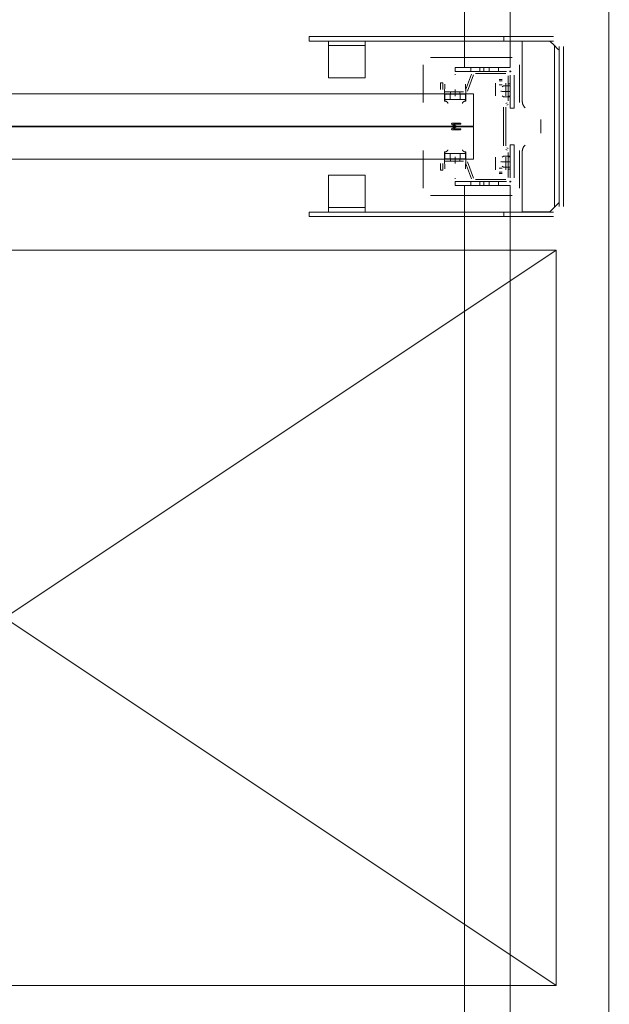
# Model space of a CAD drawing. Header units: millimetres. Extents: x -12989 to 357906, y -50379 to 30884.
# Tile 224 of 256: x 17358 to 18000, y 10456 to 11527. Entities that reach past the tile are written whole.
import ezdxf
from ezdxf.enums import TextEntityAlignment as Align

# ---------------------------------------------------------------- set-up
doc = ezdxf.new("R2010")
doc.units = ezdxf.units.MM
doc.header["$MEASUREMENT"] = 0
doc.linetypes.add('MITTE2', pattern=[112.5, 75, -12.5, 12.5, -12.5])
doc.layers.add('Nowe_A_WYM_ZEWNETRZNE', color=7, linetype='Continuous')
doc.layers.add('Nowe_Warstwa IFC.Import IFC', color=7, linetype='Continuous')
for name, color, linetype, lineweight in [('Nowe_A_WYM_ZEWNETRZNE_Nr_pióra__1', 7, 'Continuous', 13), ('Nowe_A_WYM_ZEWNETRZNE_Nr_pióra__45', 7, 'Continuous', 15), ('Nowe_A_WYM_ZEWNETRZNE_Nr_pióra__85', 7, 'Continuous', 13), ('Nowe_REGAŁY_Nr_pióra__18', 9, 'Continuous', 13), ('Nowe_Warstwa IFC.Import IFC_Nr_pióra__1', 7, 'Continuous', 13), ('Nowe_Warstwa IFC.Import IFC_Nr_pióra__4', 7, 'Continuous', 13)]:
    doc.layers.add(name, color=color, linetype=linetype, lineweight=lineweight)
doc.styles.add('STYL_AUTOMATYCZNY_2', font='arial.ttf')
doc.styles.add('STYL_AUTOMATYCZNY_3', font='arial.ttf')
doc.dimstyles.new('STYL_AUTOMATYCZNY__1', dxfattribs={"dimtxt": 139.999998, "dimasz": 71.25, "dimexe": 0.18, "dimexo": 0.0625, "dimgap": 0, "dimtad": 1, "dimtih": 1, "dimtoh": 1, "dimdec": 0, "dimlfac": 0.1, "dimzin": 0, "dimdsep": 46, "dimtxsty": 'STYL_AUTOMATYCZNY_3', "dimblk": 'ARROWHEAD_6', "dimblk1": 'ARROWHEAD_6', "dimblk2": 'ARROWHEAD_6', "dimcen": 0.09, "dimse1": 1, "dimse2": 1, "dimclrd": 7, "dimclre": 7, "dimclrt": 7, "dimadec": 0, "dimazin": 0, "dimtfac": 1, "dimtdec": 4, "dimtmove": 0, "dimatfit": 3, "dimfxl": 0, "dimtolj": 1, "dimtzin": 0, "dimarcsym": 0})
doc.dimstyles.new('STYL_AUTOMATYCZNY__2', dxfattribs={"dimtxt": 139.999998, "dimasz": 71.25, "dimexe": 0.18, "dimexo": 0.0625, "dimgap": 0, "dimtad": 1, "dimdec": 0, "dimlfac": 0.1, "dimzin": 0, "dimdsep": 46, "dimtxsty": 'STYL_AUTOMATYCZNY_3', "dimblk": 'ARROWHEAD_6', "dimblk1": 'ARROWHEAD_6', "dimblk2": 'ARROWHEAD_6', "dimcen": 0.09, "dimse1": 1, "dimse2": 1, "dimclrd": 7, "dimclre": 7, "dimclrt": 7, "dimadec": 0, "dimazin": 0, "dimtfac": 1, "dimtdec": 4, "dimtmove": 0, "dimatfit": 3, "dimfxl": 0, "dimtolj": 1, "dimtzin": 0, "dimarcsym": 0})

# ---------------------------------------------------------------- blocks, each defined once
blk = doc.blocks.new('Standardowy znacznik osi[100]_1', base_point=(17999.3, 17223.7))
at = {"layer": 'Nowe_Warstwa IFC.Import IFC_Nr_pióra__4', "color": 7, "linetype": 'Continuous', "lineweight": 13}
blk.add_line((17999.3, 17223.7), (17999.3, -2567.4), dxfattribs=at)
at = {"layer": 'Nowe_Warstwa IFC.Import IFC_Nr_pióra__1', "color": 7, "lineweight": 13, "style": 'STYL_AUTOMATYCZNY_2'}
for tag, p in [('AC_MarkerText_1_0', (17999.3, 17561.2)), ('AC_MarkerText_1_1', (17999.3, -2729.9))]:
    blk.add_attdef(tag, text='', height=175, rotation=360, dxfattribs=at).set_placement(p, align=Align.TOP_CENTER)
blk = doc.blocks.new('*D264')
at = {"layer": 'Nowe_A_WYM_ZEWNETRZNE_Nr_pióra__45', "color": 7, "linetype": 'Continuous', "lineweight": 15}
for p, q in [((5753.2, 15842.6), (5678.2, 15767.6)), ((36387.5, 15842.6), (36312.5, 15767.6))]:
    blk.add_line(p, q, dxfattribs=at)
at = {"layer": 'Nowe_A_WYM_ZEWNETRZNE_Nr_pióra__85', "color": 7, "linetype": 'Continuous', "lineweight": 13}
for p, q in [((5715.7, 15734.8), (5715.7, 15875.5)), ((36350, 15734.8), (36350, 15875.5)), ((5715.7, 15805.1), (36350, 15805.1))]:
    blk.add_line(p, q, dxfattribs=at)
at = {"layer": 'Nowe_A_WYM_ZEWNETRZNE_Nr_pióra__1', "color": 7, "lineweight": 13, "char_height": 140, "attachment_point": 7, "style": 'STYL_AUTOMATYCZNY_3'}
for s, insert in [('\\A1;{\\pql;\\fArial|b0|i0|c238|p0;\\W1.000000;3\xa0063}', (20685.9, 15833.1)), ('\\A1;{\\pql;\\fArial|b0|i0|c238|p0;\\W1.000000;15}', (36098.9, 15833.1))]:
    blk.add_mtext(s, dxfattribs=dict(at, insert=insert))
blk = doc.blocks.new('ARROWHEAD_6')
at = {"color": 0, "linetype": 'Continuous', "lineweight": 0}
for p, q in [((-0.5, -0.5), (0.5, 0.5)), ((0, 0), (-1, 0))]:
    blk.add_line(p, q, dxfattribs=at)
blk = doc.blocks.new('*D284')
at = {"layer": 'Nowe_A_WYM_ZEWNETRZNE_Nr_pióra__45', "color": 7, "linetype": 'Continuous', "lineweight": 15}
for p, q in [((5753.2, 13180.3), (5678.2, 13105.3)), ((36387.5, 13180.3), (36312.5, 13105.3))]:
    blk.add_line(p, q, dxfattribs=at)
at = {"layer": 'Nowe_A_WYM_ZEWNETRZNE_Nr_pióra__85', "color": 7, "linetype": 'Continuous', "lineweight": 13}
for p, q in [((5715.7, 13072.5), (5715.7, 13213.1)), ((36350, 13072.5), (36350, 13213.1)), ((5715.7, 13142.8), (36350, 13142.8))]:
    blk.add_line(p, q, dxfattribs=at)
at = {"layer": 'Nowe_A_WYM_ZEWNETRZNE_Nr_pióra__1', "color": 7, "lineweight": 13, "char_height": 140, "attachment_point": 7, "style": 'STYL_AUTOMATYCZNY_3'}
for s, insert in [('\\A1;{\\pql;\\fArial|b0|i0|c238|p0;\\W1.000000;3\xa0063}', (20685.9, 13170.8)), ('\\A1;{\\pql;\\fArial|b0|i0|c238|p0;\\W1.000000;15}', (36098.9, 13170.8))]:
    blk.add_mtext(s, dxfattribs=dict(at, insert=insert))
blk = doc.blocks.new('*D404')
at = {"layer": 'Nowe_A_WYM_ZEWNETRZNE_Nr_pióra__45', "color": 7, "linetype": 'Continuous', "lineweight": 15}
for p, q in [((1158.9, 14887.5), (1233.9, 14812.5)), ((1158.9, 7037.3), (1233.9, 6962.3))]:
    blk.add_line(p, q, dxfattribs=at)
at = {"layer": 'Nowe_A_WYM_ZEWNETRZNE_Nr_pióra__85', "color": 7, "linetype": 'Continuous', "lineweight": 13}
for p, q in [((1266.7, 14850), (1126.1, 14850)), ((1196.4, 6999.8), (1196.4, 14850)), ((1266.7, 6999.8), (1126.1, 6999.8))]:
    blk.add_line(p, q, dxfattribs=at)
at = {"layer": 'Nowe_A_WYM_ZEWNETRZNE_Nr_pióra__1', "color": 7, "lineweight": 13, "char_height": 140, "attachment_point": 7, "rotation": 90, "style": 'STYL_AUTOMATYCZNY_3'}
for s, insert in [('\\A1;{\\pql;\\fArial|b0|i0|c238|p0;\\W1.000000;15}', (1168.4, 14598.9)), ('\\A1;{\\pql;\\fArial|b0|i0|c238|p0;\\W1.000000;785}', (1168.4, 10658))]:
    blk.add_mtext(s, dxfattribs=dict(at, insert=insert))

msp = doc.modelspace()

# ---------------------------------------------------------------- linework, layer by layer
at = {"layer": 'Nowe_REGAŁY_Nr_pióra__18', "color": 9, "linetype": 'Continuous', "lineweight": 13}
for p, q in [((17842, 11475), (17842, 14167)), ((17892, 11475), (17892, 14167)), ((17673, 11504), (17673, 11509)), ((17939, 11509), (17673, 11509)), ((17939, 11504), (17673, 11504)), ((17694.2, 11504), (17694.2, 11502)), ((17734.2, 11502), (17734.2, 11504)), ((17885, 11509), (17885, 11504)), ((17905, 11504), (17905, 11438.5)), ((17935, 11504), (17940, 11499)), ((17694.2, 11499), (17694.2, 11502)), ((17694.2, 11499), (17734.2, 11499)), ((17694.2, 11499), (17694.2, 11493)), ((17694.2, 11493), (17694.2, 11467)), ((17734.2, 11502), (17734.2, 11499)), ((17734.2, 11493), (17734.2, 11499)), ((17734.2, 11467), (17734.2, 11493)), ((17943, 11496), (17940, 11499)), ((17940, 11499), (17940, 11323.2)), ((17943, 11496), (17945, 11494)), ((17945, 11324), (17945, 11498)), ((17950, 11324), (17950, 11498)), ((17805, 11486), (17894, 11486)), ((17805, 11486), (17894, 11486)), ((17797, 11437.1), (17797, 11478)), ((17797, 11437.1), (17797, 11478)), ((17892, 11475), (17832, 11475)), ((17832, 11471), (17832, 11475)), ((17832, 11471), (17888, 11471)), ((17849, 11471), (17849, 11475)), ((17854.1, 11471), (17887.2, 11471)), ((17854.1, 11471), (17887.2, 11471)), ((17859, 11471), (17859, 11475)), ((17863, 11471), (17863, 11475)), ((17869, 11471), (17869, 11475)), ((17879, 11471), (17879, 11475)), ((17892.9, 11471), (17891.1, 11471)), ((17892.9, 11471), (17891.1, 11471)), ((17892, 11470.1), (17892, 11471.9)), ((17892, 11470.1), (17892, 11471.9)), ((17902, 11478), (17902, 11437.1)), ((17902, 11478), (17902, 11437.1)), ((17694.2, 11464), (17694.2, 11467)), ((17694.2, 11464), (17734.2, 11464)), ((17734.2, 11467), (17734.2, 11464)), ((17831.8, 11467.5), (17832.2, 11467.5)), ((17831.8, 11467.5), (17832.2, 11467.5)), ((17843.3, 11450.4), (17849.7, 11467.9)), ((17843.3, 11450.4), (17849.7, 11467.9)), ((17851.8, 11467.1), (17845.4, 11449.6)), ((17851.8, 11467.1), (17845.4, 11449.6)), ((17887.2, 11468.7), (17854.1, 11468.7)), ((17887.2, 11468.7), (17854.1, 11468.7)), ((17879.9, 11462.1), (17883.1, 11462.1)), ((17879.9, 11462.1), (17883.1, 11462.1)), ((17880, 11460.7), (17883, 11460.7)), ((17880, 11460.7), (17883, 11460.7)), ((17889.7, 11439), (17889.7, 11466.2)), ((17889.7, 11439), (17889.7, 11466.2)), ((17892, 11467), (17892, 11431)), ((17892, 11466.2), (17892, 11439)), ((17892, 11466.2), (17892, 11439)), ((17896, 11431), (17896, 11467)), ((17816.2, 11458.5), (17818.5, 11458.5)), ((17816.2, 11451.2), (17816.2, 11458.5)), ((17816.2, 11458.5), (17818.5, 11458.5)), ((17816.2, 11451.2), (17816.2, 11458.5)), ((17818.5, 11458.5), (17818.5, 11451.2)), ((17818.5, 11458.5), (17818.5, 11451.2)), ((17820.5, 11446.2), (17820.9, 11457)), ((17820.5, 11446.2), (17820.9, 11457)), ((17843.1, 11457), (17843.5, 11446.2)), ((17843.1, 11457), (17843.5, 11446.2)), ((17875.9, 11445.9), (17875.9, 11458.1)), ((17875.9, 11445.9), (17875.9, 11458.1)), ((17876, 11457.9), (17876, 11453.7)), ((17876, 11457.9), (17876, 11453.7)), ((17876, 11447.1), (17876, 11453.7)), ((17876, 11447.1), (17876, 11453.7)), ((17880, 11456.5), (17883, 11456.5)), ((17880, 11456.5), (17883, 11456.5)), ((17882.1, 11449.9), (17882.1, 11448.6)), ((17883.1, 11454.3), (17884.5, 11455.3)), ((17892, 11449.2), (17883.2, 11449.2)), ((17892, 11455.3), (17884.5, 11455.3)), ((17887, 11453.7), (17887, 11457.9)), ((17887, 11453.7), (17887, 11457.9)), ((17887, 11453.7), (17887, 11447.1)), ((17887, 11453.7), (17887, 11447.1)), ((17887.1, 11458.1), (17887.1, 11445.9)), ((17887.1, 11458.1), (17887.1, 11445.9)), ((17889.7, 11457.5), (17892, 11457.5)), ((17889.7, 11457.5), (17892, 11457.5)), ((17820.5, 11439.7), (17820.5, 11446.2)), ((17820.5, 11446.2), (17820.5, 11446.2)), ((17820.5, 11439.7), (17820.5, 11446.2)), ((17820.5, 11446.2), (17820.5, 11446.2)), ((17820.5, 11442), (17820.5, 11438.6)), ((17820.5, 11442), (17820.5, 11438.6)), ((17820.6, 11440.5), (17820.6, 11446.2)), ((17821, 11446.2), (17820.6, 11446.2)), ((17820.6, 11440.5), (17820.6, 11446.2)), ((17821, 11446.2), (17820.6, 11446.2)), ((17821, 11440.2), (17820.6, 11440.2)), ((17821, 11440.2), (17820.6, 11440.2)), ((17821, 11448.7), (17841, 11448.7)), ((17821, 11448.7), (17841, 11448.7)), ((17841, 11446.5), (17821, 11446.5)), ((17841, 11446.5), (17821, 11446.5)), ((17821, 11446.2), (17831.9, 11446.2)), ((17821, 11446.2), (17831.9, 11446.2)), ((17831.9, 11440.2), (17821, 11440.2)), ((17831.9, 11440.2), (17821, 11440.2)), ((17826.5, 11446.2), (17826.5, 11440.2)), ((17826.5, 11446.2), (17826.5, 11440.2)), ((17826.8, 11446.5), (17826.8, 11448.7)), ((17826.8, 11446.5), (17826.8, 11448.7)), ((17832.1, 11446.2), (17831.9, 11446.2)), ((17832.1, 11446.2), (17831.9, 11446.2)), ((17832.1, 11440.2), (17831.9, 11440.2)), ((17832.1, 11440.2), (17831.9, 11440.2)), ((17832.1, 11446.2), (17843, 11446.2)), ((17832.1, 11446.2), (17843, 11446.2)), ((17843, 11440.2), (17832.1, 11440.2)), ((17843, 11440.2), (17832.1, 11440.2)), ((17837.1, 11446.5), (17837.1, 11448.7)), ((17837.1, 11446.5), (17837.1, 11448.7)), ((17837.5, 11446.2), (17837.5, 11440.2)), ((17837.5, 11446.2), (17837.5, 11440.2)), ((17843.4, 11446.2), (17843, 11446.2)), ((17843.4, 11446.2), (17843, 11446.2)), ((17843.4, 11440.2), (17843, 11440.2)), ((17843.4, 11440.2), (17843, 11440.2)), ((17843.4, 11446.2), (17843.4, 11440.5)), ((17843.4, 11446.2), (17843.4, 11440.5)), ((17843.5, 11446.2), (17843.5, 11446.2)), ((17843.5, 11446.2), (17843.5, 11439.7)), ((17843.5, 11446.2), (17843.5, 11446.2)), ((17843.5, 11446.2), (17843.5, 11439.7)), ((17843.5, 11438.6), (17843.5, 11442)), ((17843.5, 11438.6), (17843.5, 11442)), ((17876, 11445.9), (17875.9, 11445.9)), ((17876, 11445.9), (17875.9, 11445.9)), ((17876, 11444.3), (17876, 11447.1)), ((17876, 11444.3), (17876, 11447.1)), ((17876, 11444.2), (17876, 11445.9)), ((17876, 11444.2), (17876, 11445.9)), ((17876, 11444.3), (17876, 11444.2)), ((17876, 11444.3), (17876, 11444.2)), ((17876, 11444.2), (17876, 11444.2)), ((17876, 11444.2), (17876, 11444.2)), ((17884.5, 11443.2), (17883.1, 11444.2)), ((17892, 11443.2), (17884.5, 11443.2)), ((17887, 11444.3), (17887, 11447.1)), ((17887, 11444.3), (17887, 11447.1)), ((17887, 11445.9), (17887, 11444.2)), ((17887.1, 11445.9), (17887, 11445.9)), ((17887, 11445.9), (17887, 11444.2)), ((17887.1, 11445.9), (17887, 11445.9)), ((17887, 11444.2), (17887, 11444.3)), ((17887, 11444.2), (17887, 11444.3)), ((17887, 11444.2), (17887, 11444.2)), ((17887, 11444.2), (17887, 11444.2)), ((17892, 11444), (17889.7, 11444)), ((17892, 11444), (17889.7, 11444)), ((17892, 11443.5), (17889.7, 11443.5)), ((17892, 11443.5), (17889.7, 11443.5)), ((17884.7, 11390), (17884.7, 11432)), ((17884.7, 11390), (17884.7, 11432)), ((17887, 11432), (17887, 11390)), ((17887, 11432), (17887, 11390)), ((17887.1, 11436.1), (17888.5, 11436.9)), ((17887.1, 11436.1), (17888.5, 11436.9)), ((17889.6, 11434.9), (17888.2, 11434.1)), ((17889.6, 11434.9), (17888.2, 11434.1)), ((17896, 11431), (17892, 11431)), ((17925, 11418.6), (17925, 11403.6)), ((17832.1, 11411), (17828.2, 11413.6)), ((17832.1, 11411), (17828.2, 11413.6)), ((17828.3, 11408.4), (17832.1, 11411)), ((17828.3, 11408.4), (17832.1, 11411)), ((17828.5, 11414.5), (17837.5, 11414.5)), ((17828.5, 11414.5), (17837.5, 11414.5)), ((17837.5, 11407.5), (17828.5, 11407.5)), ((17837.5, 11407.5), (17828.5, 11407.5)), ((17830.1, 11413.5), (17833.2, 11411.5)), ((17837.5, 11413.5), (17830.1, 11413.5)), ((17830.1, 11413.5), (17833.2, 11411.5)), ((17837.5, 11413.5), (17830.1, 11413.5)), ((17833.2, 11410.5), (17830.1, 11408.5)), ((17833.2, 11410.5), (17830.1, 11408.5)), ((17830.1, 11408.5), (17837.5, 11408.5)), ((17830.1, 11408.5), (17837.5, 11408.5)), ((17888.5, 11385.1), (17887.1, 11385.9)), ((17888.5, 11385.1), (17887.1, 11385.9)), ((17888.2, 11387.9), (17889.6, 11387.1)), ((17888.2, 11387.9), (17889.6, 11387.1)), ((17892, 11355), (17892, 11391)), ((17896, 11391), (17892, 11391)), ((17896, 11391), (17896, 11355)), ((17797, 11344), (17797, 11384.8)), ((17797, 11344), (17797, 11384.8)), ((17820.5, 11375.7), (17820.5, 11382.2)), ((17820.5, 11375.7), (17820.5, 11382.2)), ((17820.5, 11375.7), (17820.5, 11375.7)), ((17820.9, 11365), (17820.5, 11375.7)), ((17820.5, 11375.7), (17820.5, 11375.7)), ((17820.9, 11365), (17820.5, 11375.7)), ((17820.6, 11381.7), (17820.6, 11375.7)), ((17821, 11381.7), (17820.6, 11381.7)), ((17820.6, 11381.7), (17820.6, 11375.7)), ((17821, 11381.7), (17820.6, 11381.7)), ((17821, 11375.7), (17820.6, 11375.7)), ((17821, 11375.7), (17820.6, 11375.7)), ((17821, 11381.7), (17831.9, 11381.7)), ((17821, 11381.7), (17831.9, 11381.7)), ((17831.9, 11375.7), (17821, 11375.7)), ((17831.9, 11375.7), (17821, 11375.7)), ((17821, 11375.5), (17841, 11375.5)), ((17821, 11375.5), (17841, 11375.5)), ((17826.5, 11375.7), (17826.5, 11381.7)), ((17826.5, 11375.7), (17826.5, 11381.7)), ((17826.8, 11373.2), (17826.8, 11375.5)), ((17826.8, 11373.2), (17826.8, 11375.5)), ((17832.1, 11381.7), (17831.9, 11381.7)), ((17832.1, 11381.7), (17831.9, 11381.7)), ((17832.1, 11375.7), (17831.9, 11375.7)), ((17832.1, 11375.7), (17831.9, 11375.7)), ((17832.1, 11381.7), (17843, 11381.7)), ((17832.1, 11381.7), (17843, 11381.7)), ((17843, 11375.7), (17832.1, 11375.7)), ((17843, 11375.7), (17832.1, 11375.7)), ((17837.1, 11373.2), (17837.1, 11375.5)), ((17837.1, 11373.2), (17837.1, 11375.5)), ((17837.5, 11375.7), (17837.5, 11381.7)), ((17837.5, 11375.7), (17837.5, 11381.7)), ((17843.4, 11381.7), (17843, 11381.7)), ((17843.4, 11381.7), (17843, 11381.7)), ((17843.4, 11375.7), (17843, 11375.7)), ((17843.4, 11375.7), (17843, 11375.7)), ((17843.5, 11375.7), (17843.1, 11365)), ((17843.5, 11375.7), (17843.1, 11365)), ((17843.4, 11381.5), (17843.4, 11375.7)), ((17843.4, 11381.5), (17843.4, 11375.7)), ((17843.5, 11380), (17843.5, 11383.4)), ((17843.5, 11380), (17843.5, 11383.4)), ((17843.5, 11382.2), (17843.5, 11375.7)), ((17843.5, 11382.2), (17843.5, 11375.7)), ((17843.5, 11375.7), (17843.5, 11375.7)), ((17843.5, 11375.7), (17843.5, 11375.7)), ((17875.9, 11363.9), (17875.9, 11376.1)), ((17875.9, 11376.1), (17876, 11376.1)), ((17875.9, 11363.9), (17875.9, 11376.1)), ((17875.9, 11376.1), (17876, 11376.1)), ((17876, 11376.1), (17876, 11377.7)), ((17876, 11377.7), (17876, 11377.7)), ((17876, 11377.7), (17876, 11374.9)), ((17876, 11377.7), (17876, 11377.7)), ((17876, 11376.1), (17876, 11377.7)), ((17876, 11377.7), (17876, 11377.7)), ((17876, 11377.7), (17876, 11374.9)), ((17876, 11377.7), (17876, 11377.7)), ((17876, 11374.9), (17876, 11368.3)), ((17876, 11374.9), (17876, 11368.3)), ((17884.5, 11378.8), (17883.1, 11377.8)), ((17892, 11378.8), (17884.5, 11378.8)), ((17887, 11377.7), (17887, 11376.1)), ((17887, 11377.7), (17887, 11377.7)), ((17887, 11377.7), (17887, 11374.9)), ((17887, 11377.7), (17887, 11377.7)), ((17887, 11377.7), (17887, 11376.1)), ((17887, 11377.7), (17887, 11377.7)), ((17887, 11377.7), (17887, 11374.9)), ((17887, 11377.7), (17887, 11377.7)), ((17887, 11376.1), (17887.1, 11376.1)), ((17887, 11376.1), (17887.1, 11376.1)), ((17887, 11368.3), (17887, 11374.9)), ((17887, 11368.3), (17887, 11374.9)), ((17887.1, 11376.1), (17887.1, 11363.9)), ((17887.1, 11376.1), (17887.1, 11363.9)), ((17889.7, 11355.7), (17889.7, 11382.9)), ((17889.7, 11355.7), (17889.7, 11382.9)), ((17889.7, 11378.5), (17892, 11378.5)), ((17889.7, 11378.5), (17892, 11378.5)), ((17889.7, 11378), (17892, 11378)), ((17889.7, 11378), (17892, 11378)), ((17892, 11382.9), (17892, 11355.7)), ((17892, 11382.9), (17892, 11355.7)), ((17902, 11384.8), (17902, 11344)), ((17902, 11384.8), (17902, 11344)), ((17905, 11383.6), (17905, 11318.2)), ((17816.2, 11363.5), (17816.2, 11370.7)), ((17816.2, 11363.5), (17816.2, 11370.7)), ((17818.5, 11370.7), (17818.5, 11363.5)), ((17818.5, 11370.7), (17818.5, 11363.5)), ((17841, 11373.2), (17821, 11373.2)), ((17841, 11373.2), (17821, 11373.2)), ((17849.7, 11354.1), (17843.3, 11371.6)), ((17849.7, 11354.1), (17843.3, 11371.6)), ((17845.4, 11372.4), (17851.8, 11354.9)), ((17845.4, 11372.4), (17851.8, 11354.9)), ((17876, 11368.3), (17876, 11364.1)), ((17876, 11368.3), (17876, 11364.1)), ((17880, 11365.5), (17883, 11365.5)), ((17880, 11365.5), (17883, 11365.5)), ((17882.1, 11372.1), (17882.1, 11373.4)), ((17883.1, 11367.7), (17884.5, 11366.7)), ((17892, 11372.7), (17883.2, 11372.7)), ((17892, 11366.7), (17884.5, 11366.7)), ((17887, 11364.1), (17887, 11368.3)), ((17887, 11364.1), (17887, 11368.3)), ((17892, 11364.5), (17889.7, 11364.5)), ((17892, 11364.5), (17889.7, 11364.5)), ((17694.2, 11355), (17694.2, 11358)), ((17734.2, 11358), (17694.2, 11358)), ((17694.2, 11355), (17694.2, 11329)), ((17734.2, 11358), (17734.2, 11355)), ((17734.2, 11329), (17734.2, 11355)), ((17818.5, 11363.5), (17816.2, 11363.5)), ((17818.5, 11363.5), (17816.2, 11363.5)), ((17832.2, 11354.4), (17831.8, 11354.4)), ((17832.2, 11354.4), (17831.8, 11354.4)), ((17854.1, 11353.2), (17887.2, 11353.2)), ((17854.1, 11353.2), (17887.2, 11353.2)), ((17883.1, 11359.9), (17879.9, 11359.9)), ((17883.1, 11359.9), (17879.9, 11359.9)), ((17880, 11361.2), (17883, 11361.2)), ((17880, 11361.2), (17883, 11361.2)), ((17832, 11351), (17888, 11351)), ((17832, 11351), (17832, 11347)), ((17892, 11347), (17832, 11347)), ((17842, 8655), (17842, 11347)), ((17849, 11351), (17849, 11347)), ((17887.2, 11351), (17854.1, 11351)), ((17887.2, 11351), (17854.1, 11351)), ((17859, 11351), (17859, 11347)), ((17863, 11351), (17863, 11347)), ((17869, 11351), (17869, 11347)), ((17879, 11351), (17879, 11347)), ((17892.9, 11351), (17891.1, 11351)), ((17892.9, 11351), (17891.1, 11351)), ((17892, 11350.1), (17892, 11351.9)), ((17892, 11350.1), (17892, 11351.9)), ((17892, 8655), (17892, 11347)), ((17894, 11336), (17805, 11336)), ((17894, 11336), (17805, 11336)), ((17694.2, 11329), (17694.2, 11323)), ((17694.2, 11320), (17694.2, 11323)), ((17734.2, 11323), (17694.2, 11323)), ((17734.2, 11323), (17734.2, 11329)), ((17734.2, 11323), (17734.2, 11320)), ((17940, 11323.2), (17935, 11318.2)), ((17940, 11323.2), (17943, 11326.2)), ((17945, 11328.2), (17943, 11326.2)), ((17673, 11318), (17673, 11313)), ((17673, 11318), (17939, 11318)), ((17939, 11313), (17673, 11313)), ((17694.2, 11320), (17694.2, 11318)), ((17734.2, 11318), (17734.2, 11320)), ((17885, 11318), (17885, 11313)), ((17908, 11318.2), (17905, 11318.2)), ((17908, 11318.2), (17934, 11318.2)), ((17934, 11318.2), (17935, 11318.2)), ((17892, 11051), (17892, 10957.2))]:
    msp.add_line(p, q, dxfattribs=at)
at = {"layer": 'Nowe_REGAŁY_Nr_pióra__18', "color": 9, "linetype": 'MITTE2', "lineweight": 13}
for p, q in [((17832, 11444), (17832, 11451.2)), ((17832, 11444), (17832, 11451.2)), ((17832, 11370.7), (17832, 11378)), ((17832, 11370.7), (17832, 11378))]:
    msp.add_line(p, q, dxfattribs=at)
at = {"layer": 'Nowe_REGAŁY_Nr_pióra__18', "color": 9, "linetype": 'Continuous', "lineweight": 13}
for points in [[(16832, 11411.5), (16832, 11446.5), (17852, 11446.5), (17852, 11411.5)], [(16832, 11411.5), (16832, 11446.5), (17852, 11446.5), (17852, 11411.5)], [(16832, 11375.5), (16832, 11410.5), (17852, 11410.5), (17852, 11375.5)], [(16832, 11375.5), (16832, 11410.5), (17852, 11410.5), (17852, 11375.5)]]:
    msp.add_lwpolyline(points, close=True, dxfattribs=at)
at = {"layer": 'Nowe_REGAŁY_Nr_pióra__18', "color": 9, "linetype": 'Continuous', "lineweight": 13, "flags": 128}
for points in [[(17820.6, 11446.2), (17820.6, 11446.2), (17820.6, 11446.2), (17820.6, 11446.1), (17820.6, 11446.1), (17820.6, 11446), (17820.6, 11445.9), (17820.6, 11445.7), (17820.6, 11445.6), (17820.6, 11445.5), (17820.6, 11445.3), (17820.6, 11445.1), (17820.6, 11444.9), (17820.6, 11444.7), (17820.6, 11444.5), (17820.6, 11444.3), (17820.6, 11444), (17820.5, 11443.8), (17820.5, 11443.5), (17820.5, 11443.2), (17820.5, 11442.9), (17820.5, 11442.6), (17820.5, 11442.3), (17820.5, 11442)], [(17820.6, 11446.2), (17820.6, 11446.2), (17820.6, 11446.2), (17820.6, 11446.1), (17820.6, 11446.1), (17820.6, 11446), (17820.6, 11445.9), (17820.6, 11445.7), (17820.6, 11445.6), (17820.6, 11445.5), (17820.6, 11445.3), (17820.6, 11445.1), (17820.6, 11444.9), (17820.6, 11444.7), (17820.6, 11444.5), (17820.6, 11444.3), (17820.6, 11444), (17820.5, 11443.8), (17820.5, 11443.5), (17820.5, 11443.2), (17820.5, 11442.9), (17820.5, 11442.6), (17820.5, 11442.3), (17820.5, 11442)], [(17820.5, 11438.6), (17820.5, 11438.7), (17820.5, 11438.8), (17820.5, 11438.9), (17820.5, 11439), (17820.5, 11439.2), (17820.5, 11439.3), (17820.6, 11439.4), (17820.6, 11439.5), (17820.6, 11439.6), (17820.6, 11439.6), (17820.6, 11439.7), (17820.6, 11439.8), (17820.6, 11439.9), (17820.6, 11439.9), (17820.6, 11440), (17820.6, 11440), (17820.6, 11440.1), (17820.6, 11440.1), (17820.6, 11440.2), (17820.6, 11440.2), (17820.6, 11440.2), (17820.6, 11440.2), (17820.6, 11440.2)], [(17820.5, 11438.6), (17820.5, 11438.7), (17820.5, 11438.8), (17820.5, 11438.9), (17820.5, 11439), (17820.5, 11439.2), (17820.5, 11439.3), (17820.6, 11439.4), (17820.6, 11439.5), (17820.6, 11439.6), (17820.6, 11439.6), (17820.6, 11439.7), (17820.6, 11439.8), (17820.6, 11439.9), (17820.6, 11439.9), (17820.6, 11440), (17820.6, 11440), (17820.6, 11440.1), (17820.6, 11440.1), (17820.6, 11440.2), (17820.6, 11440.2), (17820.6, 11440.2), (17820.6, 11440.2), (17820.6, 11440.2)], [(17820.5, 11438.6), (17820.8, 11438.5), (17821, 11438.5), (17821.2, 11438.5), (17821.4, 11438.5), (17821.6, 11438.4), (17821.9, 11438.4), (17822.1, 11438.3), (17822.3, 11438.3), (17822.4, 11438.2), (17822.6, 11438.1), (17822.8, 11438), (17823, 11437.9), (17823.1, 11437.8), (17823.3, 11437.7), (17823.4, 11437.6), (17823.5, 11437.5), (17823.6, 11437.3), (17823.7, 11437.2), (17823.8, 11437), (17823.9, 11436.9), (17823.9, 11436.7), (17824, 11436.6), (17824, 11436.4), (17824, 11436.2)], [(17820.5, 11438.6), (17820.8, 11438.5), (17821, 11438.5), (17821.2, 11438.5), (17821.4, 11438.5), (17821.6, 11438.4), (17821.9, 11438.4), (17822.1, 11438.3), (17822.3, 11438.3), (17822.4, 11438.2), (17822.6, 11438.1), (17822.8, 11438), (17823, 11437.9), (17823.1, 11437.8), (17823.3, 11437.7), (17823.4, 11437.6), (17823.5, 11437.5), (17823.6, 11437.3), (17823.7, 11437.2), (17823.8, 11437), (17823.9, 11436.9), (17823.9, 11436.7), (17824, 11436.6), (17824, 11436.4), (17824, 11436.2)], [(17840, 11436.2), (17840, 11436.4), (17840, 11436.6), (17840.1, 11436.7), (17840.1, 11436.9), (17840.2, 11437), (17840.3, 11437.2), (17840.4, 11437.3), (17840.5, 11437.5), (17840.6, 11437.6), (17840.7, 11437.7), (17840.9, 11437.8), (17841, 11437.9), (17841.2, 11438), (17841.4, 11438.1), (17841.5, 11438.2), (17841.7, 11438.3), (17841.9, 11438.3), (17842.1, 11438.4), (17842.4, 11438.4), (17842.6, 11438.5), (17842.8, 11438.5), (17843, 11438.5), (17843.2, 11438.6), (17843.5, 11438.6)], [(17840, 11436.2), (17840, 11436.4), (17840, 11436.6), (17840.1, 11436.7), (17840.1, 11436.9), (17840.2, 11437), (17840.3, 11437.2), (17840.4, 11437.3), (17840.5, 11437.5), (17840.6, 11437.6), (17840.7, 11437.7), (17840.9, 11437.8), (17841, 11437.9), (17841.2, 11438), (17841.4, 11438.1), (17841.5, 11438.2), (17841.7, 11438.3), (17841.9, 11438.3), (17842.1, 11438.4), (17842.4, 11438.4), (17842.6, 11438.5), (17842.8, 11438.5), (17843, 11438.5), (17843.2, 11438.6), (17843.5, 11438.6)], [(17843.4, 11446.2), (17843.4, 11446.2), (17843.4, 11446.2), (17843.4, 11446.1), (17843.4, 11446.1), (17843.4, 11446), (17843.4, 11445.9), (17843.4, 11445.7), (17843.4, 11445.6), (17843.4, 11445.5), (17843.4, 11445.3), (17843.4, 11445.1), (17843.4, 11444.9), (17843.4, 11444.7), (17843.4, 11444.5), (17843.4, 11444.3), (17843.4, 11444), (17843.5, 11443.8), (17843.5, 11443.5), (17843.5, 11443.2), (17843.5, 11443), (17843.5, 11442.7), (17843.5, 11442.3), (17843.5, 11442)], [(17843.4, 11446.2), (17843.4, 11446.2), (17843.4, 11446.2), (17843.4, 11446.1), (17843.4, 11446.1), (17843.4, 11446), (17843.4, 11445.9), (17843.4, 11445.7), (17843.4, 11445.6), (17843.4, 11445.5), (17843.4, 11445.3), (17843.4, 11445.1), (17843.4, 11444.9), (17843.4, 11444.7), (17843.4, 11444.5), (17843.4, 11444.3), (17843.4, 11444), (17843.5, 11443.8), (17843.5, 11443.5), (17843.5, 11443.2), (17843.5, 11443), (17843.5, 11442.7), (17843.5, 11442.3), (17843.5, 11442)], [(17843.5, 11438.6), (17843.5, 11438.7), (17843.5, 11438.8), (17843.5, 11438.9), (17843.5, 11439), (17843.5, 11439.2), (17843.5, 11439.3), (17843.4, 11439.4), (17843.4, 11439.5), (17843.4, 11439.6), (17843.4, 11439.6), (17843.4, 11439.7), (17843.4, 11439.8), (17843.4, 11439.9), (17843.4, 11439.9), (17843.4, 11440), (17843.4, 11440), (17843.4, 11440.1), (17843.4, 11440.1), (17843.4, 11440.2), (17843.4, 11440.2), (17843.4, 11440.2), (17843.4, 11440.2), (17843.4, 11440.2)], [(17843.5, 11438.6), (17843.5, 11438.7), (17843.5, 11438.8), (17843.5, 11438.9), (17843.5, 11439), (17843.5, 11439.2), (17843.5, 11439.3), (17843.4, 11439.4), (17843.4, 11439.5), (17843.4, 11439.6), (17843.4, 11439.6), (17843.4, 11439.7), (17843.4, 11439.8), (17843.4, 11439.9), (17843.4, 11439.9), (17843.4, 11440), (17843.4, 11440), (17843.4, 11440.1), (17843.4, 11440.1), (17843.4, 11440.2), (17843.4, 11440.2), (17843.4, 11440.2), (17843.4, 11440.2), (17843.4, 11440.2)], [(17905, 11438.6), (17905, 11438.3), (17905, 11438), (17905, 11437.7), (17905.1, 11437.3), (17905.1, 11437), (17905.2, 11436.7), (17905.2, 11436.4), (17905.3, 11436.1), (17905.4, 11435.8), (17905.5, 11435.4), (17905.6, 11435.1), (17905.7, 11434.8), (17905.9, 11434.5), (17906, 11434.2), (17906.2, 11433.9), (17906.3, 11433.6), (17906.5, 11433.3), (17906.7, 11433), (17906.9, 11432.8), (17907.1, 11432.5), (17907.3, 11432.2), (17907.5, 11432), (17907.8, 11431.7), (17908, 11431.4)], [(17828, 11414), (17828, 11414), (17828, 11414.1), (17828, 11414.1), (17828, 11414.1), (17828, 11414.2), (17828, 11414.2), (17828, 11414.2), (17828.1, 11414.3), (17828.1, 11414.3), (17828.1, 11414.3), (17828.1, 11414.3), (17828.1, 11414.4), (17828.1, 11414.4), (17828.2, 11414.4), (17828.2, 11414.4), (17828.2, 11414.4), (17828.3, 11414.4), (17828.3, 11414.5), (17828.3, 11414.5), (17828.3, 11414.5), (17828.4, 11414.5), (17828.4, 11414.5), (17828.5, 11414.5), (17828.5, 11414.5)], [(17828, 11414), (17828, 11414), (17828, 11414.1), (17828, 11414.1), (17828, 11414.1), (17828, 11414.2), (17828, 11414.2), (17828, 11414.2), (17828.1, 11414.3), (17828.1, 11414.3), (17828.1, 11414.3), (17828.1, 11414.3), (17828.1, 11414.4), (17828.1, 11414.4), (17828.2, 11414.4), (17828.2, 11414.4), (17828.2, 11414.4), (17828.3, 11414.4), (17828.3, 11414.5), (17828.3, 11414.5), (17828.3, 11414.5), (17828.4, 11414.5), (17828.4, 11414.5), (17828.5, 11414.5), (17828.5, 11414.5)], [(17828.2, 11413.6), (17828.2, 11413.6), (17828.2, 11413.6), (17828.2, 11413.6), (17828.2, 11413.6), (17828.1, 11413.6), (17828.1, 11413.6), (17828.1, 11413.7), (17828.1, 11413.7), (17828.1, 11413.7), (17828.1, 11413.7), (17828.1, 11413.7), (17828.1, 11413.7), (17828, 11413.8), (17828, 11413.8), (17828, 11413.8), (17828, 11413.8), (17828, 11413.8), (17828, 11413.9), (17828, 11413.9), (17828, 11413.9), (17828, 11413.9), (17828, 11413.9), (17828, 11414), (17828, 11414)], [(17828.2, 11413.6), (17828.2, 11413.6), (17828.2, 11413.6), (17828.2, 11413.6), (17828.2, 11413.6), (17828.1, 11413.6), (17828.1, 11413.6), (17828.1, 11413.7), (17828.1, 11413.7), (17828.1, 11413.7), (17828.1, 11413.7), (17828.1, 11413.7), (17828.1, 11413.7), (17828, 11413.8), (17828, 11413.8), (17828, 11413.8), (17828, 11413.8), (17828, 11413.8), (17828, 11413.9), (17828, 11413.9), (17828, 11413.9), (17828, 11413.9), (17828, 11413.9), (17828, 11414), (17828, 11414)], [(17828, 11408), (17828, 11408), (17828, 11408), (17828, 11408.1), (17828, 11408.1), (17828, 11408.1), (17828, 11408.1), (17828, 11408.1), (17828, 11408.2), (17828, 11408.2), (17828, 11408.2), (17828.1, 11408.2), (17828.1, 11408.2), (17828.1, 11408.3), (17828.1, 11408.3), (17828.1, 11408.3), (17828.1, 11408.3), (17828.1, 11408.3), (17828.1, 11408.3), (17828.2, 11408.4), (17828.2, 11408.4), (17828.2, 11408.4), (17828.2, 11408.4), (17828.2, 11408.4), (17828.3, 11408.4)], [(17828, 11408), (17828, 11408), (17828, 11408), (17828, 11408.1), (17828, 11408.1), (17828, 11408.1), (17828, 11408.1), (17828, 11408.1), (17828, 11408.2), (17828, 11408.2), (17828, 11408.2), (17828.1, 11408.2), (17828.1, 11408.2), (17828.1, 11408.3), (17828.1, 11408.3), (17828.1, 11408.3), (17828.1, 11408.3), (17828.1, 11408.3), (17828.1, 11408.3), (17828.2, 11408.4), (17828.2, 11408.4), (17828.2, 11408.4), (17828.2, 11408.4), (17828.2, 11408.4), (17828.3, 11408.4)], [(17828.5, 11407.5), (17828.5, 11407.5), (17828.4, 11407.5), (17828.4, 11407.5), (17828.3, 11407.5), (17828.3, 11407.5), (17828.3, 11407.5), (17828.3, 11407.5), (17828.2, 11407.5), (17828.2, 11407.6), (17828.2, 11407.6), (17828.1, 11407.6), (17828.1, 11407.6), (17828.1, 11407.6), (17828.1, 11407.7), (17828.1, 11407.7), (17828.1, 11407.7), (17828, 11407.7), (17828, 11407.8), (17828, 11407.8), (17828, 11407.8), (17828, 11407.9), (17828, 11407.9), (17828, 11408), (17828, 11408)], [(17828.5, 11407.5), (17828.5, 11407.5), (17828.4, 11407.5), (17828.4, 11407.5), (17828.3, 11407.5), (17828.3, 11407.5), (17828.3, 11407.5), (17828.3, 11407.5), (17828.2, 11407.5), (17828.2, 11407.6), (17828.2, 11407.6), (17828.1, 11407.6), (17828.1, 11407.6), (17828.1, 11407.6), (17828.1, 11407.7), (17828.1, 11407.7), (17828.1, 11407.7), (17828, 11407.7), (17828, 11407.8), (17828, 11407.8), (17828, 11407.8), (17828, 11407.9), (17828, 11407.9), (17828, 11408), (17828, 11408)], [(17833.2, 11411.5), (17833.2, 11411.4), (17833.2, 11411.4), (17833.3, 11411.4), (17833.3, 11411.4), (17833.3, 11411.4), (17833.3, 11411.3), (17833.3, 11411.3), (17833.4, 11411.3), (17833.4, 11411.3), (17833.4, 11411.3), (17833.4, 11411.3), (17833.4, 11411.2), (17833.4, 11411.2), (17833.4, 11411.2), (17833.5, 11411.2), (17833.5, 11411.2), (17833.5, 11411.1), (17833.5, 11411.1), (17833.5, 11411.1), (17833.5, 11411.1), (17833.5, 11411.1), (17833.5, 11411), (17833.5, 11411), (17833.5, 11411)], [(17833.2, 11411.5), (17833.2, 11411.4), (17833.2, 11411.4), (17833.3, 11411.4), (17833.3, 11411.4), (17833.3, 11411.4), (17833.3, 11411.3), (17833.3, 11411.3), (17833.4, 11411.3), (17833.4, 11411.3), (17833.4, 11411.3), (17833.4, 11411.3), (17833.4, 11411.2), (17833.4, 11411.2), (17833.4, 11411.2), (17833.5, 11411.2), (17833.5, 11411.2), (17833.5, 11411.1), (17833.5, 11411.1), (17833.5, 11411.1), (17833.5, 11411.1), (17833.5, 11411.1), (17833.5, 11411), (17833.5, 11411), (17833.5, 11411)], [(17833.5, 11411), (17833.5, 11411), (17833.5, 11410.9), (17833.5, 11410.9), (17833.5, 11410.9), (17833.5, 11410.9), (17833.5, 11410.9), (17833.5, 11410.8), (17833.5, 11410.8), (17833.5, 11410.8), (17833.4, 11410.8), (17833.4, 11410.8), (17833.4, 11410.7), (17833.4, 11410.7), (17833.4, 11410.7), (17833.4, 11410.7), (17833.4, 11410.7), (17833.3, 11410.6), (17833.3, 11410.6), (17833.3, 11410.6), (17833.3, 11410.6), (17833.3, 11410.6), (17833.2, 11410.6), (17833.2, 11410.5), (17833.2, 11410.5)], [(17833.5, 11411), (17833.5, 11411), (17833.5, 11410.9), (17833.5, 11410.9), (17833.5, 11410.9), (17833.5, 11410.9), (17833.5, 11410.9), (17833.5, 11410.8), (17833.5, 11410.8), (17833.5, 11410.8), (17833.4, 11410.8), (17833.4, 11410.8), (17833.4, 11410.7), (17833.4, 11410.7), (17833.4, 11410.7), (17833.4, 11410.7), (17833.4, 11410.7), (17833.3, 11410.6), (17833.3, 11410.6), (17833.3, 11410.6), (17833.3, 11410.6), (17833.3, 11410.6), (17833.2, 11410.6), (17833.2, 11410.5), (17833.2, 11410.5)], [(17837.5, 11414.5), (17837.5, 11414.5), (17837.6, 11414.5), (17837.6, 11414.5), (17837.7, 11414.5), (17837.7, 11414.5), (17837.7, 11414.5), (17837.7, 11414.4), (17837.8, 11414.4), (17837.8, 11414.4), (17837.8, 11414.4), (17837.9, 11414.4), (17837.9, 11414.4), (17837.9, 11414.3), (17837.9, 11414.3), (17837.9, 11414.3), (17837.9, 11414.3), (17838, 11414.2), (17838, 11414.2), (17838, 11414.2), (17838, 11414.1), (17838, 11414.1), (17838, 11414.1), (17838, 11414), (17838, 11414)], [(17837.5, 11414.5), (17837.5, 11414.5), (17837.6, 11414.5), (17837.6, 11414.5), (17837.7, 11414.5), (17837.7, 11414.5), (17837.7, 11414.5), (17837.7, 11414.4), (17837.8, 11414.4), (17837.8, 11414.4), (17837.8, 11414.4), (17837.9, 11414.4), (17837.9, 11414.4), (17837.9, 11414.3), (17837.9, 11414.3), (17837.9, 11414.3), (17837.9, 11414.3), (17838, 11414.2), (17838, 11414.2), (17838, 11414.2), (17838, 11414.1), (17838, 11414.1), (17838, 11414.1), (17838, 11414), (17838, 11414)], [(17838, 11414), (17838, 11413.9), (17838, 11413.9), (17838, 11413.9), (17838, 11413.8), (17838, 11413.8), (17838, 11413.8), (17838, 11413.7), (17837.9, 11413.7), (17837.9, 11413.7), (17837.9, 11413.7), (17837.9, 11413.6), (17837.9, 11413.6), (17837.9, 11413.6), (17837.8, 11413.6), (17837.8, 11413.6), (17837.8, 11413.5), (17837.7, 11413.5), (17837.7, 11413.5), (17837.7, 11413.5), (17837.7, 11413.5), (17837.6, 11413.5), (17837.6, 11413.5), (17837.5, 11413.5), (17837.5, 11413.5)], [(17838, 11414), (17838, 11413.9), (17838, 11413.9), (17838, 11413.9), (17838, 11413.8), (17838, 11413.8), (17838, 11413.8), (17838, 11413.7), (17837.9, 11413.7), (17837.9, 11413.7), (17837.9, 11413.7), (17837.9, 11413.6), (17837.9, 11413.6), (17837.9, 11413.6), (17837.8, 11413.6), (17837.8, 11413.6), (17837.8, 11413.5), (17837.7, 11413.5), (17837.7, 11413.5), (17837.7, 11413.5), (17837.7, 11413.5), (17837.6, 11413.5), (17837.6, 11413.5), (17837.5, 11413.5), (17837.5, 11413.5)], [(17837.5, 11408.5), (17837.5, 11408.5), (17837.6, 11408.5), (17837.6, 11408.5), (17837.7, 11408.5), (17837.7, 11408.5), (17837.7, 11408.5), (17837.7, 11408.5), (17837.8, 11408.4), (17837.8, 11408.4), (17837.8, 11408.4), (17837.9, 11408.4), (17837.9, 11408.4), (17837.9, 11408.3), (17837.9, 11408.3), (17837.9, 11408.3), (17837.9, 11408.3), (17838, 11408.2), (17838, 11408.2), (17838, 11408.2), (17838, 11408.1), (17838, 11408.1), (17838, 11408.1), (17838, 11408), (17838, 11408)], [(17837.5, 11408.5), (17837.5, 11408.5), (17837.6, 11408.5), (17837.6, 11408.5), (17837.7, 11408.5), (17837.7, 11408.5), (17837.7, 11408.5), (17837.7, 11408.5), (17837.8, 11408.4), (17837.8, 11408.4), (17837.8, 11408.4), (17837.9, 11408.4), (17837.9, 11408.4), (17837.9, 11408.3), (17837.9, 11408.3), (17837.9, 11408.3), (17837.9, 11408.3), (17838, 11408.2), (17838, 11408.2), (17838, 11408.2), (17838, 11408.1), (17838, 11408.1), (17838, 11408.1), (17838, 11408), (17838, 11408)], [(17838, 11408), (17838, 11408), (17838, 11407.9), (17838, 11407.9), (17838, 11407.8), (17838, 11407.8), (17838, 11407.8), (17838, 11407.7), (17837.9, 11407.7), (17837.9, 11407.7), (17837.9, 11407.7), (17837.9, 11407.6), (17837.9, 11407.6), (17837.9, 11407.6), (17837.8, 11407.6), (17837.8, 11407.6), (17837.8, 11407.5), (17837.7, 11407.5), (17837.7, 11407.5), (17837.7, 11407.5), (17837.7, 11407.5), (17837.6, 11407.5), (17837.6, 11407.5), (17837.5, 11407.5), (17837.5, 11407.5)], [(17838, 11408), (17838, 11408), (17838, 11407.9), (17838, 11407.9), (17838, 11407.8), (17838, 11407.8), (17838, 11407.8), (17838, 11407.7), (17837.9, 11407.7), (17837.9, 11407.7), (17837.9, 11407.7), (17837.9, 11407.6), (17837.9, 11407.6), (17837.9, 11407.6), (17837.8, 11407.6), (17837.8, 11407.6), (17837.8, 11407.5), (17837.7, 11407.5), (17837.7, 11407.5), (17837.7, 11407.5), (17837.7, 11407.5), (17837.6, 11407.5), (17837.6, 11407.5), (17837.5, 11407.5), (17837.5, 11407.5)], [(17824, 11385.7), (17824, 11385.6), (17824, 11385.4), (17823.9, 11385.3), (17823.9, 11385.1), (17823.8, 11384.9), (17823.7, 11384.8), (17823.6, 11384.7), (17823.5, 11384.5), (17823.4, 11384.4), (17823.3, 11384.3), (17823.1, 11384.2), (17823, 11384.1), (17822.8, 11384), (17822.6, 11383.9), (17822.4, 11383.8), (17822.3, 11383.7), (17822.1, 11383.6), (17821.9, 11383.6), (17821.6, 11383.5), (17821.4, 11383.5), (17821.2, 11383.5), (17821, 11383.4), (17820.8, 11383.4), (17820.5, 11383.4)], [(17824, 11385.7), (17824, 11385.6), (17824, 11385.4), (17823.9, 11385.3), (17823.9, 11385.1), (17823.8, 11384.9), (17823.7, 11384.8), (17823.6, 11384.7), (17823.5, 11384.5), (17823.4, 11384.4), (17823.3, 11384.3), (17823.1, 11384.2), (17823, 11384.1), (17822.8, 11384), (17822.6, 11383.9), (17822.4, 11383.8), (17822.3, 11383.7), (17822.1, 11383.6), (17821.9, 11383.6), (17821.6, 11383.5), (17821.4, 11383.5), (17821.2, 11383.5), (17821, 11383.4), (17820.8, 11383.4), (17820.5, 11383.4)], [(17843.5, 11383.4), (17843.2, 11383.4), (17843, 11383.4), (17842.8, 11383.5), (17842.6, 11383.5), (17842.4, 11383.5), (17842.1, 11383.6), (17841.9, 11383.6), (17841.7, 11383.7), (17841.5, 11383.8), (17841.4, 11383.9), (17841.2, 11383.9), (17841, 11384), (17840.9, 11384.2), (17840.7, 11384.3), (17840.6, 11384.4), (17840.5, 11384.5), (17840.4, 11384.7), (17840.3, 11384.8), (17840.2, 11384.9), (17840.1, 11385.1), (17840.1, 11385.3), (17840, 11385.4), (17840, 11385.6), (17840, 11385.7)], [(17843.5, 11383.4), (17843.2, 11383.4), (17843, 11383.4), (17842.8, 11383.5), (17842.6, 11383.5), (17842.4, 11383.5), (17842.1, 11383.6), (17841.9, 11383.6), (17841.7, 11383.7), (17841.5, 11383.8), (17841.4, 11383.9), (17841.2, 11383.9), (17841, 11384), (17840.9, 11384.2), (17840.7, 11384.3), (17840.6, 11384.4), (17840.5, 11384.5), (17840.4, 11384.7), (17840.3, 11384.8), (17840.2, 11384.9), (17840.1, 11385.1), (17840.1, 11385.3), (17840, 11385.4), (17840, 11385.6), (17840, 11385.7)], [(17908, 11390.7), (17907.8, 11390.5), (17907.5, 11390.2), (17907.3, 11390), (17907.1, 11389.7), (17906.9, 11389.4), (17906.7, 11389.1), (17906.5, 11388.9), (17906.3, 11388.6), (17906.2, 11388.3), (17906, 11388), (17905.9, 11387.7), (17905.7, 11387.4), (17905.6, 11387.1), (17905.5, 11386.7), (17905.4, 11386.4), (17905.3, 11386.1), (17905.2, 11385.8), (17905.2, 11385.5), (17905.1, 11385.2), (17905.1, 11384.8), (17905, 11384.5), (17905, 11384.2), (17905, 11383.9), (17905, 11383.6)], [(17820.5, 11383.4), (17820.5, 11383.3), (17820.5, 11383.2), (17820.5, 11383.1), (17820.5, 11382.9), (17820.5, 11382.8), (17820.5, 11382.7), (17820.6, 11382.6), (17820.6, 11382.5), (17820.6, 11382.4), (17820.6, 11382.3), (17820.6, 11382.3), (17820.6, 11382.2), (17820.6, 11382.1), (17820.6, 11382), (17820.6, 11382), (17820.6, 11381.9), (17820.6, 11381.9), (17820.6, 11381.8), (17820.6, 11381.8), (17820.6, 11381.8), (17820.6, 11381.8), (17820.6, 11381.7), (17820.6, 11381.7)], [(17820.5, 11383.4), (17820.5, 11383.3), (17820.5, 11383.2), (17820.5, 11383.1), (17820.5, 11382.9), (17820.5, 11382.8), (17820.5, 11382.7), (17820.6, 11382.6), (17820.6, 11382.5), (17820.6, 11382.4), (17820.6, 11382.3), (17820.6, 11382.3), (17820.6, 11382.2), (17820.6, 11382.1), (17820.6, 11382), (17820.6, 11382), (17820.6, 11381.9), (17820.6, 11381.9), (17820.6, 11381.8), (17820.6, 11381.8), (17820.6, 11381.8), (17820.6, 11381.8), (17820.6, 11381.7), (17820.6, 11381.7)], [(17843.5, 11383.4), (17843.5, 11383.3), (17843.5, 11383.2), (17843.5, 11383), (17843.5, 11382.9), (17843.5, 11382.8), (17843.5, 11382.7), (17843.4, 11382.6), (17843.4, 11382.5), (17843.4, 11382.4), (17843.4, 11382.3), (17843.4, 11382.3), (17843.4, 11382.2), (17843.4, 11382.1), (17843.4, 11382), (17843.4, 11382), (17843.4, 11381.9), (17843.4, 11381.9), (17843.4, 11381.8), (17843.4, 11381.8), (17843.4, 11381.8), (17843.4, 11381.8), (17843.4, 11381.7), (17843.4, 11381.7)], [(17843.5, 11383.4), (17843.5, 11383.3), (17843.5, 11383.2), (17843.5, 11383), (17843.5, 11382.9), (17843.5, 11382.8), (17843.5, 11382.7), (17843.4, 11382.6), (17843.4, 11382.5), (17843.4, 11382.4), (17843.4, 11382.3), (17843.4, 11382.3), (17843.4, 11382.2), (17843.4, 11382.1), (17843.4, 11382), (17843.4, 11382), (17843.4, 11381.9), (17843.4, 11381.9), (17843.4, 11381.8), (17843.4, 11381.8), (17843.4, 11381.8), (17843.4, 11381.8), (17843.4, 11381.7), (17843.4, 11381.7)], [(17843.4, 11375.7), (17843.4, 11375.8), (17843.4, 11375.8), (17843.4, 11375.9), (17843.4, 11375.9), (17843.4, 11376), (17843.4, 11376.1), (17843.4, 11376.2), (17843.4, 11376.4), (17843.4, 11376.5), (17843.4, 11376.7), (17843.4, 11376.8), (17843.4, 11377), (17843.4, 11377.2), (17843.4, 11377.5), (17843.4, 11377.7), (17843.4, 11377.9), (17843.5, 11378.2), (17843.5, 11378.5), (17843.5, 11378.7), (17843.5, 11379), (17843.5, 11379.3), (17843.5, 11379.6), (17843.5, 11380)], [(17843.4, 11375.7), (17843.4, 11375.8), (17843.4, 11375.8), (17843.4, 11375.9), (17843.4, 11375.9), (17843.4, 11376), (17843.4, 11376.1), (17843.4, 11376.2), (17843.4, 11376.4), (17843.4, 11376.5), (17843.4, 11376.7), (17843.4, 11376.8), (17843.4, 11377), (17843.4, 11377.2), (17843.4, 11377.5), (17843.4, 11377.7), (17843.4, 11377.9), (17843.5, 11378.2), (17843.5, 11378.5), (17843.5, 11378.7), (17843.5, 11379), (17843.5, 11379.3), (17843.5, 11379.6), (17843.5, 11380)]]:
    msp.add_lwpolyline(points, dxfattribs=at)
at = {"layer": 'Nowe_REGAŁY_Nr_pióra__18', "color": 9, "linetype": 'Continuous', "lineweight": 13}
msp.add_lwpolyline([(16742, 10476.6), (17942, 10476.6), (17942, 11276.6), (16742, 11276.6), (16742, 10476.6), (17942, 11276.6), (16742, 11276.6), (17942, 10476.6)], dxfattribs=at)

# ---------------------------------------------------------------- block references
at = {"layer": 'Nowe_Warstwa IFC.Import IFC', "color": 7, "linetype": 'Continuous', "lineweight": 13}
msp.add_blockref('Standardowy znacznik osi[100]_1', (17999.3, 17223.7), dxfattribs=at)

# ---------------------------------------------------------------- dimensions: what is measured, and where the dimension line sits
at = {"layer": 'Nowe_A_WYM_ZEWNETRZNE', "color": 7, "linetype": 'Continuous', "lineweight": 13}
for base, p2, picture, middle in [((36350, 15805.1), (36350, 14850), '*D264', (20926, 15903.1)), ((36350, 13142.8), (36350, 7500), '*D284', (20926, 13240.8))]:
    dim = msp.add_linear_dim(base=base, p1=(5715.7, 7500), p2=p2, dimstyle='STYL_AUTOMATYCZNY__1', dxfattribs=at)
    dim.commit()
    dim.dimension.update_dxf_attribs({"geometry": picture, "text_midpoint": middle, "dimtype": 160})
dim = msp.add_linear_dim(base=(1196.4, 14850), p1=(2607.9, 6999.8), p2=(18000, 14850), angle=90, dimstyle='STYL_AUTOMATYCZNY__2', dxfattribs=at)
dim.commit()
dim.dimension.update_dxf_attribs({"geometry": '*D404', "text_midpoint": (1098.4, 10817.8), "dimtype": 160, "text_rotation": 90})

doc.saveas('drawing.dxf')
